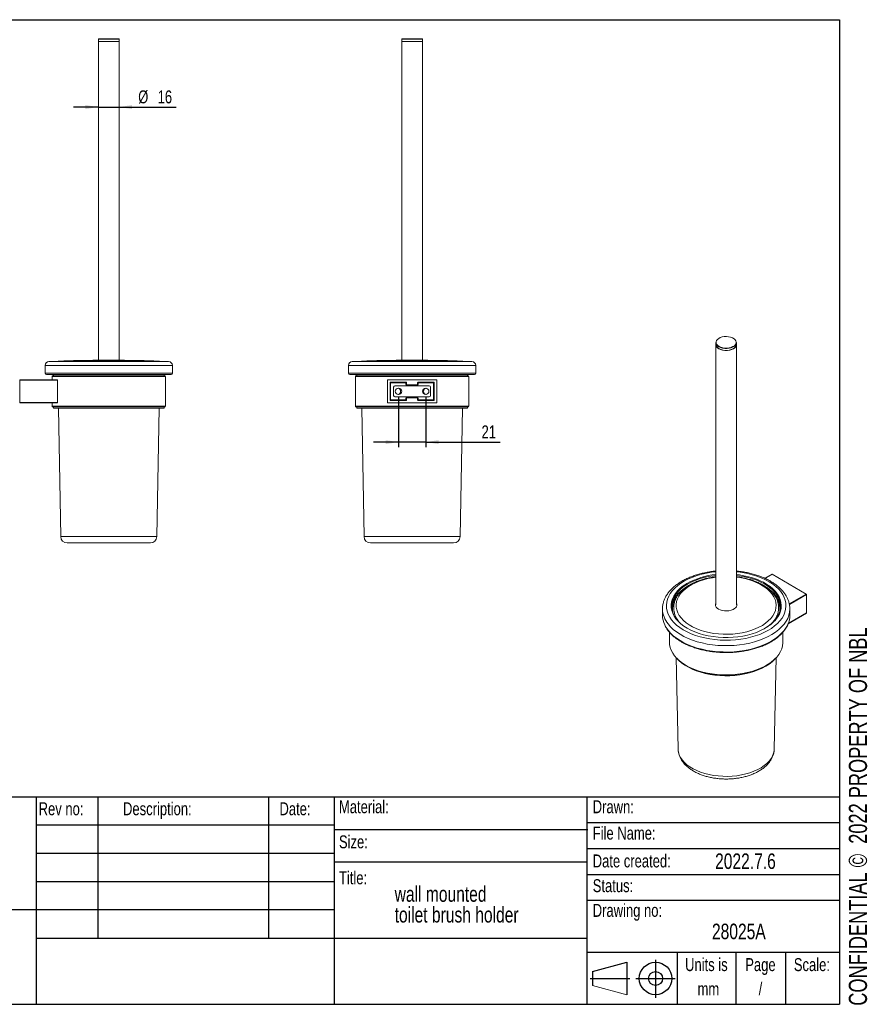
# Model space of a CAD drawing. Header units: millimetres. Extents: x 10 to 293, y 9 to 199.
# Tile 2 of 2: x 129 to 293, y 9 to 199. Entities that reach past the tile are written whole.
import ezdxf

# ---------------------------------------------------------------- set-up
doc = ezdxf.new("R2010")
doc.units = ezdxf.units.MM
doc.layers.add('注释', color=7, linetype='Continuous')
doc.styles.add('SLDTEXTSTYLE0', font='TXT', dxfattribs={"width": 0.75})
doc.dimstyles.new('SLDDIMSTYLE2', dxfattribs={"dimtxt": 2.5, "dimasz": 2.5, "dimexe": 0, "dimexo": 0.0625, "dimtad": 1, "dimdec": 3, "dimlfac": 4, "dimrnd": 1e-09, "dimzin": 12, "dimdsep": 46, "dimtxsty": 'SLDTEXTSTYLE0', "dimsah": 1, "dimcen": 0.09, "dimadec": 0, "dimazin": 3, "dimtfac": 1, "dimtdec": 3, "dimtmove": 0, "dimatfit": 0, "dimfxl": 0, "dimfrac": 2, "dimtolj": 1, "dimtzin": 12, "dimarcsym": 0})

# ---------------------------------------------------------------- blocks, each defined once
blk = doc.blocks.new('SW_NOTE_0')
at = {"layer": '注释', "color": 0, "char_height": 3, "attachment_point": 1, "style": 'SLDTEXTSTYLE0'}
for s, insert in [('wall mounted', (0, 3.87)), ('toilet brush holder', (0, -0.13))]:
    blk.add_mtext(s, dxfattribs=dict(at, insert=insert))
blk = doc.blocks.new('_D_3')
at = {"layer": '注释', "color": 7}
for p, q in [((144.14, 182.27), (139.33, 182.27)), ((144.14, 182.27), (148.14, 182.27)), ((148.14, 182.27), (159.14, 182.27))]:
    blk.add_line(p, q, dxfattribs=at)
for points in [[(144.14, 182.27), (141.64, 182.66), (141.64, 181.89)], [(148.14, 182.27), (150.64, 181.89), (150.64, 182.66)]]:
    blk.add_solid(points, dxfattribs=at)
at = {"layer": '注释', "color": 7, "char_height": 2.5, "attachment_point": 1, "style": 'SLDTEXTSTYLE0'}
for s, insert in [('%%c', (151.82, 185.49)), ('16', (155.57, 185.49))]:
    blk.add_mtext(s, dxfattribs=dict(at, insert=insert))
blk = doc.blocks.new('_D_7')
at = {"layer": '注释', "color": 7}
for p, q in [((202.04, 126.42), (202.04, 116.62)), ((207.29, 126.42), (207.29, 116.62)), ((202.04, 117.62), (197.23, 117.62)), ((207.29, 117.62), (202.04, 117.62)), ((207.29, 117.62), (221.64, 117.62))]:
    blk.add_line(p, q, dxfattribs=at)
for points in [[(202.04, 117.62), (199.54, 118), (199.54, 117.23)], [(207.29, 117.62), (209.79, 117.23), (209.79, 118)]]:
    blk.add_solid(points, dxfattribs=at)
at = {"layer": '注释', "color": 7, "insert": (218.07, 120.84), "char_height": 2.5, "attachment_point": 1, "style": 'SLDTEXTSTYLE0'}
blk.add_mtext('21', dxfattribs=at)

msp = doc.modelspace()

# ---------------------------------------------------------------- linework, layer by layer
at = {"color": 7, "linetype": 'Continuous', "lineweight": 15}
for p, q in [((144.14866, 195.37103), (144.14074, 194.91777)), ((144.14074, 194.91777), (144.14074, 133.41777)), ((148.14074, 194.91777), (144.14074, 194.91777)), ((148.14074, 194.91777), (148.13283, 195.37103)), ((148.14074, 133.41777), (148.14074, 194.91777)), ((202.67468, 195.37103), (202.66677, 194.91777)), ((202.66677, 194.91777), (202.66677, 133.41777)), ((206.66677, 194.91777), (202.66677, 194.91777)), ((206.66677, 194.91777), (206.65886, 195.37103)), ((206.66677, 133.41777), (206.66677, 194.91777)), ((263.27808, 136.84571), (263.27017, 136.47566)), ((267.26986, 136.47566), (267.26195, 136.84571)), ((263.27002, 136.46141), (263.27002, 86.20332)), ((267.27002, 86.20332), (267.27002, 136.46141)), ((134.60342, 133.16587), (156.91792, 133.16587)), ((148.24074, 133.41777), (144.04074, 133.41777)), ((156.91792, 133.16587), (157.67807, 133.16587)), ((193.12945, 133.16587), (216.20409, 133.16587)), ((206.76677, 133.41777), (202.56677, 133.41777)), ((133.85342, 132.41587), (133.85342, 130.91587)), ((158.42807, 130.91587), (158.42807, 132.41587)), ((192.37945, 132.41587), (192.37945, 130.91587)), ((216.95409, 130.91587), (216.95409, 132.41587)), ((128.95324, 129.59087), (128.95324, 129.66587)), ((128.95324, 129.66587), (136.25271, 129.66587)), ((136.25324, 129.59087), (128.95324, 129.59087)), ((128.95324, 129.59087), (128.95324, 125.24087)), ((134.10342, 130.66587), (157.38498, 130.66587)), ((135.20324, 130.29087), (135.20324, 129.66587)), ((156.95324, 130.41587), (135.32824, 130.41587)), ((135.45324, 130.66587), (135.45324, 130.41587)), ((136.25271, 129.66587), (136.25324, 129.66586)), ((136.25324, 129.66586), (136.25324, 129.59087)), ((136.25324, 129.59087), (136.25324, 125.24087)), ((156.82824, 130.41587), (156.82824, 130.66587)), ((157.07824, 124.54087), (157.07824, 130.29087)), ((157.38498, 130.66587), (158.17807, 130.66587)), ((192.62945, 130.66587), (216.70409, 130.66587)), ((193.72927, 130.29087), (193.72927, 124.54087)), ((193.85427, 130.41587), (215.47927, 130.41587)), ((193.97927, 130.66587), (193.97927, 130.41587)), ((199.91677, 129.59087), (199.91677, 125.24087)), ((209.34177, 129.66587), (199.99177, 129.66587)), ((209.41677, 129.59087), (209.41677, 125.24087)), ((215.35427, 130.41587), (215.35427, 130.66587)), ((215.60427, 124.54087), (215.60427, 130.29087)), ((200.41677, 129.09087), (200.41677, 125.74087)), ((200.46521, 129.04244), (200.41677, 129.09087)), ((200.46521, 125.78931), (200.46521, 129.04244)), ((200.47993, 125.85402), (200.47993, 128.97772)), ((200.52993, 128.97772), (200.47993, 128.97772)), ((203.52927, 129.16587), (200.49177, 129.16587)), ((200.49177, 129.16587), (200.54021, 129.11743)), ((200.52993, 128.97772), (200.52993, 125.85402)), ((200.54021, 129.11743), (203.48083, 129.11743)), ((200.60492, 129.10271), (200.60492, 129.05271)), ((200.60492, 129.10271), (203.41612, 129.10271)), ((203.41612, 129.05271), (200.60492, 129.05271)), ((201.10427, 128.22837), (201.10427, 126.60337)), ((207.97927, 128.47837), (201.35427, 128.47837)), ((203.41612, 129.10271), (203.41612, 129.05271)), ((203.48083, 129.11743), (203.52927, 129.16587)), ((203.49111, 128.7277), (203.49111, 128.97772)), ((203.54111, 128.97772), (203.49111, 128.97772)), ((203.54111, 128.7277), (203.49111, 128.7277)), ((203.54111, 128.97772), (203.54111, 128.7277)), ((203.60427, 129.09087), (203.55583, 129.04244)), ((203.55583, 129.04244), (203.55583, 128.69243)), ((203.55583, 128.69243), (203.60427, 128.74087)), ((203.60427, 128.74087), (203.60427, 129.09087)), ((203.67927, 128.66587), (203.63083, 128.61743)), ((203.63083, 128.61743), (203.73161, 128.61743)), ((203.6661, 128.60271), (203.6661, 128.55271)), ((203.6661, 128.60271), (205.66744, 128.60271)), ((205.66744, 128.55271), (203.6661, 128.55271)), ((203.67927, 128.66587), (205.65427, 128.66587)), ((203.73161, 128.61743), (203.75573, 128.62232)), ((205.57781, 128.62232), (205.60193, 128.61743)), ((205.60193, 128.61743), (205.70271, 128.61743)), ((205.70271, 128.61743), (205.65427, 128.66587)), ((205.66744, 128.60271), (205.66744, 128.55271)), ((205.72927, 128.74087), (205.72927, 129.09087)), ((205.77771, 129.04244), (205.72927, 129.09087)), ((205.72927, 128.74087), (205.77771, 128.69243)), ((205.77771, 128.69243), (205.77771, 129.04244)), ((205.79243, 128.97772), (205.84243, 128.97772)), ((205.79243, 128.7277), (205.79243, 128.97772)), ((205.79243, 128.7277), (205.84243, 128.7277)), ((208.84177, 129.16587), (205.80427, 129.16587)), ((205.80427, 129.16587), (205.85271, 129.11743)), ((205.84243, 128.97772), (205.84243, 128.7277)), ((205.85271, 129.11743), (208.79333, 129.11743)), ((205.91742, 129.10271), (208.72862, 129.10271)), ((205.91742, 129.10271), (205.91742, 129.05271)), ((208.72862, 129.05271), (205.91742, 129.05271)), ((208.22927, 126.60337), (208.22927, 128.22837)), ((208.72862, 129.10271), (208.72862, 129.05271)), ((208.79333, 129.11743), (208.84177, 129.16587)), ((208.80361, 125.85402), (208.80361, 128.97772)), ((208.85361, 128.97772), (208.80361, 128.97772)), ((208.85361, 128.97772), (208.85361, 125.85402)), ((208.91677, 129.09087), (208.86833, 129.04244)), ((208.86833, 129.04244), (208.86833, 125.78931)), ((208.91677, 125.74087), (208.91677, 129.09087)), ((200.41677, 125.74087), (200.46521, 125.78931)), ((200.52993, 125.85402), (200.47993, 125.85402)), ((200.54021, 125.71431), (200.49177, 125.66587)), ((200.49177, 125.66587), (203.52927, 125.66587)), ((203.48083, 125.71431), (200.54021, 125.71431)), ((200.60492, 125.77903), (200.60492, 125.72904)), ((200.60492, 125.77903), (203.41612, 125.77903)), ((203.41612, 125.72904), (200.60492, 125.72904)), ((201.35427, 126.35337), (207.97927, 126.35337)), ((203.41612, 125.77903), (203.41612, 125.72904)), ((203.52927, 125.66587), (203.48083, 125.71431)), ((203.49111, 125.85402), (203.49111, 126.10405)), ((203.49111, 126.10405), (203.54111, 126.10405)), ((203.49111, 125.85402), (203.54111, 125.85402)), ((203.54111, 126.10405), (203.54111, 125.85402)), ((203.60427, 126.09087), (203.55583, 126.13931)), ((203.55583, 126.13931), (203.55583, 125.78931)), ((203.55583, 125.78931), (203.60427, 125.74087)), ((203.60427, 126.09087), (203.60427, 125.74087)), ((203.63083, 126.21431), (203.67927, 126.16587)), ((203.73161, 126.21431), (203.63083, 126.21431)), ((203.6661, 126.27903), (205.66744, 126.27903)), ((203.6661, 126.27903), (203.6661, 126.22904)), ((205.66744, 126.22904), (203.6661, 126.22904)), ((203.67927, 126.16587), (205.65427, 126.16587)), ((203.75573, 126.20942), (203.73161, 126.21431)), ((203.91677, 126.22904), (203.91677, 126.18878)), ((205.41677, 126.18878), (205.41677, 126.22904)), ((205.60193, 126.21431), (205.57781, 126.20942)), ((205.70271, 126.21431), (205.60193, 126.21431)), ((205.65427, 126.16587), (205.70271, 126.21431)), ((205.66744, 126.27903), (205.66744, 126.22904)), ((205.77771, 126.13931), (205.72927, 126.09087)), ((205.72927, 126.09087), (205.72927, 125.74087)), ((205.72927, 125.74087), (205.77771, 125.78931)), ((205.77771, 125.78931), (205.77771, 126.13931)), ((205.84243, 126.10405), (205.79243, 126.10405)), ((205.79243, 125.85402), (205.79243, 126.10405)), ((205.84243, 125.85402), (205.79243, 125.85402)), ((205.85271, 125.71431), (205.80427, 125.66587)), ((205.80427, 125.66587), (208.84177, 125.66587)), ((205.84243, 126.10405), (205.84243, 125.85402)), ((208.79333, 125.71431), (205.85271, 125.71431)), ((205.91742, 125.77903), (208.72862, 125.77903)), ((205.91742, 125.77903), (205.91742, 125.72904)), ((208.72862, 125.72904), (205.91742, 125.72904)), ((208.72862, 125.77903), (208.72862, 125.72904)), ((208.84177, 125.66587), (208.79333, 125.71431)), ((208.85361, 125.85402), (208.80361, 125.85402)), ((208.86833, 125.78931), (208.91677, 125.74087)), ((128.95324, 125.24087), (136.25324, 125.24087)), ((128.95324, 125.16587), (128.95324, 125.24087)), ((136.25271, 125.16587), (128.95324, 125.16587)), ((135.20324, 125.16587), (135.20324, 124.54087)), ((156.95324, 124.41587), (135.32824, 124.41587)), ((135.45324, 124.41587), (135.45324, 124.16587)), ((135.45324, 124.16587), (147.71262, 124.16587)), ((136.25324, 125.16588), (136.25271, 125.16587)), ((136.25324, 125.24087), (136.25324, 125.16588)), ((136.43755, 124.16587), (136.86995, 99.39406)), ((147.71262, 124.16587), (156.82824, 124.16587)), ((155.41154, 99.39406), (155.84393, 124.16587)), ((156.82824, 124.16587), (156.82824, 124.41587)), ((215.47927, 124.41587), (193.85427, 124.41587)), ((193.97927, 124.41587), (193.97927, 124.16587)), ((193.97927, 124.16587), (215.35427, 124.16587)), ((194.96358, 124.16587), (195.39597, 99.39406)), ((209.34177, 125.16587), (199.99177, 125.16587)), ((213.93756, 99.39406), (214.36996, 124.16587)), ((215.35427, 124.16587), (215.35427, 124.41587)), ((138.11976, 98.16587), (153.63326, 98.16587)), ((153.63326, 98.16587), (154.16173, 98.16587)), ((196.64578, 98.16587), (212.68775, 98.16587)), ((274.08019, 92.10864), (272.73042, 91.32944)), ((274.11769, 92.10493), (280.72914, 88.28822)), ((280.78217, 88.19637), (280.78217, 84.64442)), ((255.14502, 85.69144), (255.14502, 85.52813)), ((255.14528, 85.64922), (255.14502, 85.69144)), ((263.61044, 85.5676), (263.58285, 85.59312)), ((275.39352, 85.7918), (275.39502, 85.69144)), ((275.39502, 85.52813), (275.39502, 85.69144)), ((252.98269, 85.42606), (252.98269, 84.20125)), ((274.96898, 83.85044), (274.93525, 83.77332)), ((277.22655, 82.56643), (280.76663, 84.61008)), ((277.55734, 84.20125), (277.55734, 85.42606)), ((256.0107, 83.11624), (255.66889, 83.50977)), ((254.33252, 80.91143), (254.33252, 78.9958)), ((276.20752, 78.9958), (276.20752, 80.9216)), ((255.62315, 76.02028), (255.99993, 58.39635)), ((274.54011, 58.39635), (274.91688, 76.02028)), ((257.56193, 74.47384), (257.61729, 74.44328)), ((255.99948, 58.42219), (255.99993, 58.39635))]:
    msp.add_line(p, q, dxfattribs=at)
at = {"color": 1, "linetype": 'Continuous', "lineweight": 15}
for p, q in [((148.13283, 195.37103), (144.14866, 195.37103)), ((148.08529, 195.42009), (144.1962, 195.42009)), ((206.65886, 195.37103), (202.67468, 195.37103)), ((206.61132, 195.42009), (202.72222, 195.42009)), ((263.92499, 135.98321), (263.8614, 136.01834)), ((155.78503, 133.2405), (136.49645, 133.2405)), ((148.24179, 133.41777), (144.03969, 133.41777)), ((204.66677, 133.2405), (195.02248, 133.2405)), ((204.66677, 133.41777), (202.56572, 133.41777)), ((206.76782, 133.41777), (204.66677, 133.41777)), ((214.31106, 133.2405), (204.66677, 133.2405)), ((133.85342, 132.41587), (157.61851, 132.41587)), ((157.61851, 132.41587), (158.42807, 132.41587)), ((192.37945, 132.41587), (216.95409, 132.41587)), ((133.85342, 130.91587), (157.61851, 130.91587)), ((157.07824, 130.29087), (135.20324, 130.29087)), ((157.61851, 130.91587), (158.42807, 130.91587)), ((192.37945, 130.91587), (216.95409, 130.91587)), ((215.60427, 130.29087), (193.72927, 130.29087)), ((200.49799, 129.04244), (200.46521, 129.04244)), ((200.54021, 129.08465), (200.54021, 129.11743)), ((203.48083, 129.08465), (203.48083, 129.11743)), ((203.52304, 129.04244), (203.55583, 129.04244)), ((203.54618, 128.69243), (203.55583, 128.69243)), ((203.63083, 128.61743), (203.63083, 128.60778)), ((203.73161, 128.61743), (203.81803, 128.60271)), ((203.73161, 128.60271), (203.73161, 128.61743)), ((205.51551, 128.60271), (205.60193, 128.61743)), ((205.60193, 128.61743), (205.60193, 128.60271)), ((205.70271, 128.61743), (205.70271, 128.60778)), ((205.77771, 129.04244), (205.81049, 129.04244)), ((205.77771, 128.69243), (205.78736, 128.69243)), ((205.85271, 129.11743), (205.85271, 129.08465)), ((208.79333, 129.11743), (208.79333, 129.08465)), ((208.86833, 129.04244), (208.83554, 129.04244)), ((200.49799, 125.78931), (200.46521, 125.78931)), ((200.54021, 125.7471), (200.54021, 125.71431)), ((203.48083, 125.7471), (203.48083, 125.71431)), ((203.52304, 125.78931), (203.55583, 125.78931)), ((203.54618, 126.13931), (203.55583, 126.13931)), ((203.63083, 126.22396), (203.63083, 126.21431)), ((203.73161, 126.21431), (203.81803, 126.22904)), ((203.73161, 126.21431), (203.73161, 126.22904)), ((205.60193, 126.21431), (205.51551, 126.22904)), ((205.60193, 126.22904), (205.60193, 126.21431)), ((205.70271, 126.22396), (205.70271, 126.21431)), ((205.77771, 126.13931), (205.78736, 126.13931)), ((205.77771, 125.78931), (205.81049, 125.78931)), ((205.85271, 125.71431), (205.85271, 125.7471)), ((208.79333, 125.71431), (208.79333, 125.7471)), ((208.86833, 125.78931), (208.83554, 125.78931)), ((135.20324, 124.54087), (157.07824, 124.54087)), ((193.72927, 124.54087), (215.60427, 124.54087)), ((136.86995, 99.39406), (154.80073, 99.39406)), ((154.80073, 99.39406), (155.41154, 99.39406)), ((195.39597, 99.39406), (213.93756, 99.39406)), ((274.11769, 92.10493), (272.7553, 91.31844)), ((277.44531, 86.39251), (280.72914, 88.28822)), ((280.78217, 88.19637), (277.46838, 86.28336)), ((277.24, 82.59956), (280.78217, 84.64442)), ((255.57006, 83.53531), (255.91482, 83.13069))]:
    msp.add_line(p, q, dxfattribs=at)
at = {"color": 7, "linetype": 'Continuous', "lineweight": 15, "flags": 128}
for points in [[(263.89501, 136.0778), (263.63158, 136.267), (263.44475, 136.48446), (263.34327, 136.72003), (263.33188, 136.96268), (263.41112, 137.20107), (263.57728, 137.42406), (263.82259, 137.62121), (264.13558, 137.78331), (264.50161, 137.90278), (264.90358, 137.97403), (265.32267, 137.99373), (265.73931, 137.96096), (266.134, 137.87725), (266.48829, 137.74652), (266.78562, 137.57487), (267.01208, 137.37034), (267.15708, 137.14249), (267.21385, 136.90197), (267.17972, 136.66003), (267.0563, 136.42798), (266.84935, 136.21668), (266.56856, 136.03599), (266.22705, 135.89438), (265.84078, 135.79846), (265.42783, 135.75272), (265.0075, 135.75929), (264.59945, 135.81787), (264.22275, 135.92572), (263.89501, 136.0778)], [(267.26195, 136.84571), (267.22641, 136.6148), (267.09997, 136.37708), (266.88797, 136.16061), (266.60031, 135.9755), (266.25045, 135.83043), (265.85474, 135.73216), (265.43169, 135.6853), (265.00108, 135.69203), (264.58305, 135.75205), (264.19714, 135.86254), (263.92499, 135.98321)], [(266.68423, 135.645), (266.34715, 135.48859), (265.95971, 135.37766), (265.54002, 135.31741), (265.1077, 135.31065), (264.68297, 135.35769), (264.28569, 135.45635), (263.93444, 135.602), (263.64564, 135.78784), (263.43279, 136.00517), (263.30585, 136.24384), (263.27002, 136.46141)], [(267.26986, 136.47566), (267.23418, 136.24384), (267.10724, 136.00517), (266.89439, 135.78784), (266.60559, 135.602), (266.25434, 135.45635), (265.85706, 135.35769), (265.43233, 135.31065), (265.00002, 135.31741), (264.58032, 135.37766), (264.19288, 135.48859), (263.8558, 135.645)], [(257.62568, 89.68356), (257.16142, 89.37914), (256.58049, 88.93081), (256.07371, 88.45344), (255.64538, 87.95112), (255.29917, 87.42812), (255.03803, 86.88891), (254.86418, 86.3381), (254.77911, 85.78037), (254.77597, 85.73226)], [(275.76406, 85.73226), (275.75648, 85.83576), (275.66258, 86.39301), (275.48001, 86.94288), (275.21034, 87.48069), (274.85585, 88.00183), (274.41959, 88.50188), (273.90526, 88.97655), (273.31726, 89.42179), (273.10856, 89.56118)], [(273.2177, 81.97516), (273.37862, 82.08538), (273.95954, 82.53372), (274.46632, 83.01108), (274.89465, 83.5134), (275.24086, 84.0364), (275.502, 84.57561), (275.67585, 85.12642), (275.76092, 85.68415), (275.75648, 86.24403), (275.66258, 86.80128), (275.48001, 87.35115), (275.21034, 87.88896), (274.85585, 88.4101), (274.41959, 88.91015), (273.98417, 89.31802)], [(256.50994, 89.27824), (256.07371, 88.86171), (255.64538, 88.35939), (255.29917, 87.83639), (255.03803, 87.29718), (254.86418, 86.74637), (254.77911, 86.18864), (254.78355, 85.62876), (254.87745, 85.07151), (255.06002, 84.52164), (255.32969, 83.98383), (255.68418, 83.46269)], [(267.07749, 85.62577), (266.90284, 85.48084), (266.59225, 85.30154), (266.22387, 85.16344), (265.81381, 85.07257), (265.37998, 85.0329), (264.94134, 85.04617), (264.51707, 85.1118), (264.1257, 85.22692), (263.78435, 85.38649), (263.51672, 85.5758)], [(277.55705, 85.37742), (277.55723, 85.3965), (277.55734, 85.42606)], [(255.91482, 83.13069), (256.00455, 83.03647), (256.51581, 82.56251), (257.09962, 82.11736), (257.75112, 81.70469), (258.46494, 81.32794), (259.23514, 80.99022), (260.05534, 80.69433), (260.91876, 80.44273), (261.81823, 80.23749), (262.74631, 80.08032), (263.6953, 79.97252), (264.65733, 79.91499), (265.62445, 79.9082), (266.58862, 79.9522), (267.54188, 80.04664), (268.4763, 80.19073), (269.38416, 80.38327), (270.25792, 80.62267), (271.09036, 80.90696), (271.87456, 81.23376), (272.60404, 81.60037), (273.27275, 82.00377), (273.87514, 82.44059), (274.40623, 82.90723), (274.75611, 83.27564)], [(254.33252, 78.9958), (254.35729, 78.57106), (254.46717, 78.00806), (254.66404, 77.45301), (254.94629, 76.91039), (255.31167, 76.38456), (255.75722, 75.87975), (256.27937, 75.40003), (256.8739, 74.94926), (257.14334, 74.76991)], [(273.50116, 74.83784), (273.97216, 75.17079), (274.53106, 75.6365), (275.0154, 76.12926), (275.42127, 76.64511), (275.74542, 77.17987), (275.98522, 77.72926), (276.13874, 78.28885), (276.20476, 78.85412), (276.20752, 78.9958)], [(255.73671, 75.90071), (256.1364, 75.48579), (256.67891, 75.01959), (257.29261, 74.5838), (257.9724, 74.18203), (258.71268, 73.81762), (259.50728, 73.49357), (260.34964, 73.21258), (261.23277, 72.97698), (262.14935, 72.78871), (263.0918, 72.64933), (264.05229, 72.56001), (265.02287, 72.52148), (265.9955, 72.53407), (266.96212, 72.59765), (267.91472, 72.71172), (268.8454, 72.87532), (269.74646, 73.0871), (270.61042, 73.34531), (271.43013, 73.6478), (272.19879, 73.99207), (272.91005, 74.37526), (273.55799, 74.7942), (274.13726, 75.24542), (274.64305, 75.72519), (274.80332, 75.90071)]]:
    msp.add_lwpolyline(points, dxfattribs=at)
at = {"color": 1, "linetype": 'Continuous', "lineweight": 15, "flags": 128}
for points in [[(263.27002, 92.59798), (262.46217, 92.49856), (261.49754, 92.33271), (260.56163, 92.11895), (259.66155, 91.85891), (258.80415, 91.55458), (257.99596, 91.20827), (257.24313, 90.82261), (256.55139, 90.40054), (255.92601, 89.94527), (255.37174, 89.46027), (254.8928, 88.94923), (254.49283, 88.41603), (254.17489, 87.86474), (253.94139, 87.29955), (253.79411, 86.72477), (253.73416, 86.14476), (253.76201, 85.56394), (253.87744, 84.98673), (254.07958, 84.41753), (254.36688, 83.86066), (254.73717, 83.32037)], [(254.73717, 83.32037), (255.18761, 82.80076), (255.71479, 82.3058), (256.31468, 81.83924), (256.98274, 81.40464), (257.71386, 81.00531), (258.50249, 80.64428), (259.34263, 80.32431), (260.22788, 80.04782), (261.1515, 79.81693), (262.10646, 79.63339), (263.08551, 79.49859), (264.08117, 79.41356), (265.08589, 79.37896), (266.09201, 79.39503), (267.09187, 79.46167), (268.07786, 79.57836), (269.04249, 79.74422), (269.9784, 79.95798), (270.87848, 80.21801), (271.73588, 80.52235), (272.54407, 80.86866), (273.2969, 81.25432), (273.98864, 81.67639), (274.61402, 82.13166), (275.16829, 82.61666), (275.64723, 83.1277), (276.0472, 83.66089), (276.36514, 84.21218), (276.59864, 84.77737), (276.74592, 85.35216), (276.80587, 85.93217), (276.77802, 86.51299), (276.66259, 87.0902), (276.46045, 87.6594), (276.17315, 88.21626), (275.80287, 88.75656), (275.35242, 89.27616), (274.82524, 89.77113), (274.22535, 90.23769), (273.55729, 90.67228), (272.82617, 91.07162), (272.03754, 91.43264), (271.1974, 91.75262), (270.31215, 92.0291), (269.38853, 92.26), (268.43357, 92.44354), (267.45453, 92.57834), (267.27002, 92.59798)], [(272.08956, 90.03624), (272.7159, 89.6379), (273.27273, 89.20653), (273.75483, 88.74614), (274.15772, 88.26104), (274.47762, 87.75576), (274.71155, 87.23501), (274.85733, 86.70367), (274.9136, 86.16668), (274.87983, 85.62906), (274.75633, 85.09583), (274.54426, 84.57197), (274.2456, 84.06238), (273.86314, 83.5718), (273.40045, 83.10482), (272.86184, 82.6658), (272.25235, 82.25884), (271.57767, 81.88774), (270.8441, 81.55597), (270.05848, 81.26661), (269.22815, 81.02237), (268.36087, 80.82554), (267.46473, 80.67795), (266.5481, 80.58098), (265.61954, 80.53553), (264.68771, 80.54203), (263.76132, 80.60042), (262.84901, 80.71015), (261.95931, 80.8702), (261.10052, 81.07907), (260.28066, 81.33482), (259.50738, 81.63505), (258.78791, 81.97696), (258.12896, 82.35737), (257.53669, 82.77271), (257.01661, 83.21911), (256.5736, 83.69241), (256.21179, 84.18817), (255.93454, 84.70179), (255.74446, 85.22845), (255.64332, 85.76324), (255.63206, 86.30118), (255.71079, 86.83723), (255.87877, 87.36639), (256.13443, 87.88372), (256.47539, 88.38439), (256.89846, 88.86373), (257.3997, 89.31725), (257.97442, 89.74074), (258.61725, 90.13022), (259.3222, 90.48207), (260.08268, 90.793), (260.8916, 91.06011), (261.7414, 91.2809), (262.62414, 91.45331), (263.27002, 91.5459)], [(263.27002, 91.88694), (262.81932, 91.8305), (261.88771, 91.67482), (260.98496, 91.47018), (260.11877, 91.21833), (259.29653, 90.92142), (258.52525, 90.58197), (257.81152, 90.20289), (257.16142, 89.78741), (256.58049, 89.33908), (256.50994, 89.27824)], [(273.98417, 89.31802), (273.90526, 89.38482), (273.31726, 89.83007), (272.6606, 90.2421), (271.94089, 90.61739), (271.16427, 90.95275), (270.33736, 91.24531), (269.46721, 91.49258), (268.56126, 91.69244), (267.62723, 91.8432), (267.27002, 91.88694)], [(257.71021, 90.34845), (257.59368, 90.27925), (256.95748, 89.85871), (256.39015, 89.40651), (255.8964, 88.9264), (255.48033, 88.42236), (255.14537, 87.89857), (254.89432, 87.35936), (254.72923, 86.80921), (254.6515, 86.25268), (254.66175, 85.69436), (254.7599, 85.1389), (254.94515, 84.59089), (255.21595, 84.05488), (255.57006, 83.53531)], [(274.75611, 83.27564), (274.86161, 83.39981), (275.23751, 83.91426), (275.53082, 84.44631), (275.73911, 84.99155), (275.86064, 85.54547), (275.89442, 86.10348), (275.84016, 86.66094), (275.69831, 87.21325), (275.47005, 87.75582), (275.15727, 88.28416), (274.76257, 88.79389), (274.2892, 89.28079), (273.7411, 89.74083), (273.1228, 90.17018), (272.43943, 90.5653), (271.84594, 90.85623)], [(254.05246, 82.53127), (254.51813, 81.99252), (255.06127, 81.4785), (255.67796, 80.99293), (256.36376, 80.5393), (257.11373, 80.12087), (257.92246, 79.74068), (258.78414, 79.40144), (259.69254, 79.10561), (260.64114, 78.85532), (261.62308, 78.65238), (262.6313, 78.49823), (263.65853, 78.39401), (264.69737, 78.34045), (265.74034, 78.33794), (266.77992, 78.3865), (267.80862, 78.48578), (268.81903, 78.63506), (269.80387, 78.83328), (270.75605, 79.079), (271.66869, 79.37044), (272.53523, 79.70552), (273.34943, 80.08182), (274.10542, 80.49662), (274.79774, 80.94693), (275.42142, 81.42952), (275.97196, 81.94091), (276.44539, 82.4774), (276.8383, 83.03514), (277.14786, 83.61011), (277.37184, 84.19816), (277.50862, 84.79506), (277.55705, 85.37742)], [(253.41212, 82.34235), (253.66762, 81.86607), (254.05246, 81.30646)], [(254.05246, 81.30646), (254.51813, 80.76771), (255.06127, 80.25369), (255.67796, 79.76812), (256.36376, 79.31449), (257.11373, 78.89606), (257.92246, 78.51586), (258.78414, 78.17663), (259.69254, 77.8808), (260.64114, 77.63051), (261.62308, 77.42756), (262.6313, 77.27342), (263.65853, 77.16919), (264.69737, 77.11563), (265.74034, 77.11312), (266.77992, 77.16169), (267.80862, 77.26097), (268.81903, 77.41025), (269.80387, 77.60847), (270.75605, 77.85419), (271.66869, 78.14563), (272.53523, 78.48071), (273.34943, 78.857), (274.10542, 79.2718), (274.79774, 79.72212), (275.42142, 80.20471), (275.97196, 80.71609), (276.44539, 81.25259), (276.8383, 81.81033), (277.14786, 82.3853), (277.16416, 82.42121)], [(257.14334, 74.76991), (257.53604, 74.53107), (258.26044, 74.14883), (259.04128, 73.80561), (259.87227, 73.50418), (260.74672, 73.24697), (261.65759, 73.03604), (262.59754, 72.8731), (263.55901, 72.75945), (264.53426, 72.69602), (265.51543, 72.6833), (266.49463, 72.72142), (267.46396, 72.81005), (268.41563, 72.94848), (269.34198, 73.1356), (270.23554, 73.36991), (271.08912, 73.64951), (271.89584, 73.97216), (272.64922, 74.33525), (273.34319, 74.73587), (273.50116, 74.83784)], [(256.80636, 56.27828), (257.21796, 55.80989), (257.7071, 55.36704), (258.26907, 54.95401), (258.89847, 54.57476), (259.58923, 54.23295), (260.3347, 53.93187), (261.1277, 53.67443), (261.96059, 53.4631), (262.82535, 53.29991), (263.71366, 53.18644), (264.61695, 53.12378), (265.52654, 53.11253), (266.43365, 53.15281), (267.32956, 53.24422), (268.20563, 53.38588), (269.05343, 53.57644), (269.8648, 53.81404), (270.63191, 54.09642), (271.34739, 54.42084), (272.00434, 54.78418), (272.59643, 55.18295), (273.11797, 55.6133), (273.56392, 56.07109), (273.93, 56.55191), (274.21268, 57.05112), (274.40924, 57.56393), (274.51778, 58.08539), (274.54011, 58.39635)]]:
    msp.add_lwpolyline(points, dxfattribs=at)
at = {"color": 7, "linetype": 'Continuous', "lineweight": 15}
for centre in [(202.04177, 127.41587), (207.29177, 127.41587)]:
    msp.add_circle(centre, 0.625, dxfattribs=at)
for centre, radius, start, end in [((144.19865, 195.37015), 0.05, 92.809182, 179), ((146.14074, 155.79111), 39.67666, 87.190818, 92.809182), ((148.08284, 195.37015), 0.05, 1, 87.190818), ((202.72467, 195.37015), 0.05, 92.809182, 179), ((204.66677, 155.79111), 39.67666, 87.190818, 92.809182), ((206.60886, 195.37015), 0.05, 1, 87.190818), ((264.25547, 136.91548), 0.97988, 184.083249, 246.2864082), ((264.25144, 136.54571), 0.98377, 184.0832539, 246.2863987), ((266.28495, 136.54985), 0.98903, 293.8101477, 354.8697049), ((134.60342, 132.41587), 0.75, 90, 180), ((136.51574, 132.74088), 0.5, 92.2108567, 121.7893016), ((146.14074, -116.5734), 250, 90.481531, 92.2108567), ((146.14074, -116.5734), 250, 87.7891433, 89.518469), ((155.76574, 132.74088), 0.5, 58.2106984, 87.7891433), ((157.67807, 132.41587), 0.75, 0, 90), ((193.12945, 132.41587), 0.75, 90, 180), ((195.04177, 132.74088), 0.5, 92.2108567, 121.7893016), ((204.66677, -116.5734), 250, 90.481531, 92.2108567), ((204.66677, -116.5734), 250, 87.7891433, 89.518469), ((214.29177, 132.74088), 0.5, 58.2106984, 87.7891433), ((216.20409, 132.41587), 0.75, 0, 90), ((134.10342, 130.91587), 0.25, 180, 270), ((135.32824, 130.29087), 0.125, 90, 180), ((156.95324, 130.29087), 0.125, 0, 90), ((158.17807, 130.91587), 0.25, 270, 0), ((192.62945, 130.91587), 0.25, 180, 270), ((193.85427, 130.29087), 0.125, 90, 180), ((199.99177, 129.59087), 0.075, 90, 180), ((209.34177, 129.59087), 0.075, 0, 90), ((215.47927, 130.29087), 0.125, 0, 90), ((216.70409, 130.91587), 0.25, 270, 0), ((200.54021, 129.04243), 0.075, 90.0051093, 179.9948907), ((201.35427, 128.22837), 0.25, 90, 180), ((201.79177, 127.41587), 0.65, 0, 73.1190162), ((201.79177, 127.41587), 0.65, 286.8809838, 0), ((203.48083, 129.04243), 0.075, 0.0050975, 89.994947), ((205.85271, 129.04243), 0.075, 90.0049341, 179.9950659), ((207.54177, 127.41587), 0.65, 106.8809838, 253.1190162), ((207.97927, 128.22837), 0.25, 0, 90), ((208.79333, 129.04243), 0.075, 0.00486, 89.99514), ((200.54021, 125.78932), 0.075, 180.005034, 269.9948771), ((201.35427, 126.60337), 0.25, 180, 270), ((203.48083, 125.78932), 0.075, 270.0050666, 359.9949778), ((205.85271, 125.78932), 0.075, 180.0048587, 269.9950524), ((207.97927, 126.60337), 0.25, 270, 0), ((208.79333, 125.78932), 0.075, 270.0048736, 359.9952153), ((135.32824, 124.54087), 0.125, 180, 270), ((156.95324, 124.54087), 0.125, 270, 0), ((193.85427, 124.54087), 0.125, 180, 270), ((199.99177, 125.24087), 0.075, 180, 270), ((209.34177, 125.24087), 0.075, 270, 0), ((215.47927, 124.54087), 0.125, 270, 0), ((138.11976, 99.41587), 1.25, 181, 270), ((154.16173, 99.41587), 1.25, 270, 359), ((196.64578, 99.41587), 1.25, 181, 270), ((212.68776, 99.41587), 1.25, 270, 359), ((264.53356, 78.08991), 14.0296, 95.1671968, 119.1011688), ((265.69073, 76.78912), 15.35482, 66.3677345, 84.0965473), ((274.09572, 92.07427), 0.03772, 54.3814012, 114.3076902), ((280.66703, 88.19113), 0.11526, 2.6052753, 57.3947249), ((259.02535, 85.61008), 3.8812, 181.209968, 218.2584034), ((271.87968, 85.53829), 3.51535, 337.296567, 359.8342784), ((257.37364, 84.23657), 4.39109, 180.4608962, 205.5549738), ((273.26023, 84.21696), 4.29714, 335.2983095, 359.7904473), ((280.74687, 84.6397), 0.03561, 303.7082037, 7.6039773), ((265.26623, 89.87577), 17.24388, 248.3281318, 292.1314693)]:
    msp.add_arc(centre, radius, start, end, dxfattribs=at)
at = {"color": 1, "linetype": 'Continuous', "lineweight": 15}
for centre, radius, start, end in [((265.91245, 78.76397), 12.85383, 61.2776408, 83.9373544), ((258.70247, 85.40865), 3.80025, 142.4544186, 188.7699583), ((271.67905, 85.37357), 3.95199, 352.0831644, 39.5038286), ((264.01835, 86.24405), 0.83558, 153.5843471, 233.1056864), ((266.54615, 86.24282), 0.8143, 310.7318641, 27.2587432), ((257.73935, 85.53973), 4.75857, 181.6505002, 219.2140392), ((270.39089, 86.30093), 5.19267, 314.1574862, 331.8413062), ((259.56375, 58.54069), 3.56675, 182.3192318, 219.3685117)]:
    msp.add_arc(centre, radius, start, end, dxfattribs=at)
at = {"color": 7, "linetype": 'Continuous', "lineweight": 15}
for centre, major_axis, ratio, start_param, end_param in [((200.49177, 129.09087), (0.05304, -0.05304), 0.99992385, 2.356232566, 3.926952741), ((200.60493, 128.97771), (0.08839, -0.08839), 0.999965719, 2.356280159, 3.926905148), ((200.60493, 128.97771), (-0.05304, 0.05304), 0.999828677, 5.497872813, 7.068497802), ((203.4161, 128.97771), (0.08839, 0.08839), 0.999965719, 5.497872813, 7.068497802), ((203.4161, 128.97771), (0.05304, 0.05304), 0.999828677, 5.497872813, 7.068497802), ((203.66612, 128.72773), (-0.12376, -0.12376), 0.999828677, 5.497872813, 7.068497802), ((203.52927, 129.09087), (-0.05304, -0.05304), 0.99992385, 2.356232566, 3.926952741), ((203.66612, 128.72773), (0.08842, 0.08842), 0.999691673, 2.356280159, 3.926905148), ((203.63084, 128.69244), (0.05305, 0.05305), 0.999771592, 2.356232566, 3.926952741), ((203.67927, 128.74087), (0.05304, 0.05304), 0.99992385, 2.356232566, 3.926952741), ((205.65427, 128.74087), (-0.05304, 0.05304), 0.99992385, 2.356232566, 3.926952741), ((205.66741, 128.72773), (0.12376, -0.12376), 0.999828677, 5.497872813, 7.068497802), ((205.66741, 128.72773), (0.08842, -0.08842), 0.999691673, 5.497872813, 7.068497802), ((205.7027, 128.69244), (0.05305, -0.05305), 0.999771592, 5.49782522, 7.068545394), ((205.80427, 129.09087), (0.05304, -0.05304), 0.99992385, 2.356232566, 3.926952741), ((205.91743, 128.97771), (0.08839, -0.08839), 0.999965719, 2.356280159, 3.926905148), ((205.91743, 128.97771), (-0.05304, 0.05304), 0.999828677, 5.497872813, 7.068497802), ((208.7286, 128.97771), (0.08839, 0.08839), 0.999965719, 5.497872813, 7.068497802), ((208.7286, 128.97771), (0.05304, 0.05304), 0.999828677, 5.497872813, 7.068497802), ((208.84177, 129.09087), (-0.05304, -0.05304), 0.99992385, 2.356232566, 3.926952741), ((200.49177, 125.74087), (0.05304, 0.05304), 0.99992385, 2.356232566, 3.926952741), ((200.60493, 125.85404), (0.08839, 0.08839), 0.999965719, 2.356280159, 3.926905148), ((200.60493, 125.85404), (-0.05304, -0.05304), 0.999828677, 5.497872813, 7.068497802), ((203.4161, 125.85404), (0.05304, -0.05304), 0.999828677, 5.497872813, 7.068497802), ((203.4161, 125.85404), (0.08839, -0.08839), 0.999965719, 5.497872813, 7.068497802), ((203.66612, 126.10402), (-0.12376, 0.12376), 0.999828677, 5.497872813, 7.068497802), ((203.52927, 125.74087), (-0.05304, 0.05304), 0.99992385, 2.356232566, 3.926952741), ((203.66612, 126.10402), (0.08842, -0.08842), 0.999691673, 2.356280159, 3.926905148), ((203.63084, 126.1393), (0.05305, -0.05305), 0.999771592, 2.356232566, 3.926952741), ((203.67927, 126.09087), (0.05304, -0.05304), 0.99992385, 2.356232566, 3.926952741), ((205.65427, 126.09087), (-0.05304, -0.05304), 0.99992385, 2.356232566, 3.926952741), ((205.66741, 126.10402), (0.12376, 0.12376), 0.999828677, 5.497872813, 7.068497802), ((205.66741, 126.10402), (0.08842, 0.08842), 0.999691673, 5.497872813, 7.068497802), ((205.7027, 126.1393), (0.05305, 0.05305), 0.999771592, 5.49782522, 7.068545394), ((205.80427, 125.74087), (0.05304, 0.05304), 0.99992385, 2.356232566, 3.926952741), ((205.91743, 125.85404), (0.08839, 0.08839), 0.999965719, 2.356280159, 3.926905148), ((205.91743, 125.85404), (-0.05304, -0.05304), 0.999828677, 5.497872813, 7.068497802), ((208.7286, 125.85404), (0.05304, -0.05304), 0.999828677, 5.497872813, 7.068497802), ((208.7286, 125.85404), (0.08839, -0.08839), 0.999965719, 5.497872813, 7.068497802), ((208.84177, 125.74087), (-0.05304, 0.05304), 0.99992385, 2.356232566, 3.926952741)]:
    msp.add_ellipse(centre, major_axis=major_axis, ratio=ratio, start_param=start_param, end_param=end_param, dxfattribs=at)
for points, knots in [([(203.75573, 128.62232), (203.76053, 128.62264), (203.77009, 128.62327), (203.8215, 128.62411), (203.89172, 128.62482), (203.95011, 128.62517), (203.97913, 128.62534)], [0, 0, 0, 0, 0.254278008, 0.50632701, 0.754640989, 1, 1, 1, 1]), ([(203.97913, 128.62534), (204.04397, 128.62561), (204.20049, 128.62626), (204.47704, 128.6265), (204.78753, 128.62649), (205.08062, 128.62632), (205.27243, 128.62577), (205.34865, 128.62537), (205.35447, 128.62534)], [0, 0, 0, 0, 0.151232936, 0.36505692, 0.580096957, 0.811800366, 0.985622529, 1, 1, 1, 1]), ([(205.35447, 128.62534), (205.38348, 128.62517), (205.44186, 128.62482), (205.51205, 128.62411), (205.56345, 128.62327), (205.57301, 128.62264), (205.57781, 128.62232)], [0, 0, 0, 0, 0.245360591, 0.493676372, 0.745724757, 1, 1, 1, 1]), ([(263.27002, 92.73337), (263.10307, 92.71811), (262.61154, 92.67317), (261.81127, 92.54845), (260.87567, 92.36323), (259.96806, 92.13131), (259.09325, 91.85679), (258.25693, 91.54015), (257.46435, 91.18308), (256.72067, 90.78715), (256.03092, 90.3542), (255.4001, 89.88639), (254.83313, 89.38628), (254.33479, 88.85703), (253.90939, 88.30242), (253.56088, 87.727), (253.29128, 87.13591), (253.10485, 86.53458), (252.99674, 85.95445), (252.99028, 85.57542), (252.98729, 85.39997)], [0, 0, 0, 0, 0.029716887, 0.08749678, 0.145320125, 0.203200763, 0.261151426, 0.319182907, 0.377302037, 0.435508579, 0.493790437, 0.552115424, 0.610400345, 0.668538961, 0.726388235, 0.783784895, 0.840583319, 0.896706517, 0.95218819, 1, 1, 1, 1]), ([(263.27002, 91.62434), (263.10484, 91.6055), (262.64683, 91.55327), (261.91575, 91.41735), (261.0833, 91.222), (260.28341, 90.98136), (259.52122, 90.69964), (258.80286, 90.3778), (258.13389, 90.01795), (257.51977, 89.62221), (256.96581, 89.19311), (256.47715, 88.73361), (256.0586, 88.24731), (255.71466, 87.73852), (255.4481, 87.21231), (255.26377, 86.6743), (255.15697, 86.15017), (255.15171, 85.80616), (255.14925, 85.64506)], [0, 0, 0, 0, 0.0366410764, 0.1015961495, 0.1666026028, 0.2316750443, 0.2968262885, 0.362065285, 0.4273935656, 0.4927993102, 0.5582449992, 0.623635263, 0.6888421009, 0.7536937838, 0.8180043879, 0.8816356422, 0.9445693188, 1, 1, 1, 1]), ([(277.55079, 85.37147), (277.5532, 85.41054), (277.56801, 85.65024), (277.51796, 86.09112), (277.39732, 86.68705), (277.19259, 87.27299), (276.91369, 87.84608), (276.55911, 88.40358), (276.13084, 88.94222), (275.63082, 89.45836), (275.0622, 89.94821), (274.429, 90.40813), (273.73593, 90.83485), (272.98818, 91.22553), (272.19117, 91.57778), (271.35045, 91.88973), (270.47151, 92.15947), (269.56028, 92.38664), (268.62154, 92.56644), (267.85569, 92.68265), (267.40035, 92.72226), (267.27002, 92.73359)], [0, 0, 0, 0, 0.010637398, 0.065257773, 0.119850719, 0.17466323, 0.229927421, 0.285780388, 0.342249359, 0.399266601, 0.456706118, 0.514425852, 0.572299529, 0.630230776, 0.688142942, 0.746007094, 0.803811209, 0.861554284, 0.919241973, 0.976883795, 1, 1, 1, 1]), ([(275.38402, 85.80167), (275.38148, 85.91295), (275.37482, 86.20459), (275.27537, 86.67267), (275.0967, 87.20005), (274.83862, 87.7146), (274.50665, 88.21333), (274.10132, 88.69264), (273.62559, 89.14861), (273.09208, 89.57016), (272.64515, 89.86538), (272.27225, 90.08601), (271.87534, 90.30448), (271.28496, 90.58731), (270.53831, 90.88372), (269.75134, 91.13948), (268.92979, 91.35158), (268.10198, 91.51951), (267.54032, 91.59316), (267.27002, 91.6286)], [0, 0, 0, 0, 0.038994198, 0.102198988, 0.165582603, 0.229438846, 0.293929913, 0.359068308, 0.424749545, 0.490813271, 0.553843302, 0.572022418, 0.607152, 0.673548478, 0.739901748, 0.80619734, 0.872430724, 0.938606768, 1, 1, 1, 1]), ([(274.24362, 82.80319), (274.31963, 82.88652), (274.53613, 83.12384), (274.76116, 83.45053), (274.89295, 83.69562), (274.93482, 83.77349)], [0, 0, 0, 0, 0.269647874, 0.767942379, 1, 1, 1, 1]), ([(274.96898, 83.85044), (274.98375, 83.8981), (275.01674, 84.00458), (275.06942, 84.12301), (275.10466, 84.17097), (275.1208, 84.18042), (275.12264, 84.1815)], [0, 0, 0, 0, 0.275924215, 0.616334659, 0.95628594, 1, 1, 1, 1]), ([(253.43514, 82.2755), (253.46016, 82.21709), (253.56556, 81.97091), (253.78541, 81.61579), (253.99923, 81.32591), (254.08303, 81.2123)], [0, 0, 0, 0, 0.159084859, 0.670424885, 1, 1, 1, 1]), ([(254.08303, 81.2123), (254.15761, 81.11921), (254.37262, 80.85086), (254.78251, 80.42421), (255.33204, 79.94279), (255.94682, 79.48952), (256.62155, 79.06692), (257.352, 78.67782), (258.13318, 78.32462), (258.95997, 78.0095), (259.827, 77.73432), (260.7287, 77.50075), (261.6593, 77.31017), (262.61286, 77.16371), (263.5833, 77.06224), (264.56446, 77.00637), (265.55009, 76.99644), (266.53392, 77.03249), (267.5097, 77.11432), (268.47121, 77.24142), (269.41234, 77.41304), (270.32712, 77.62816), (271.20974, 77.8855), (272.05457, 78.18355), (272.85622, 78.52057), (273.60954, 78.8946), (274.30966, 79.30347), (274.9519, 79.74479), (275.53213, 80.2159), (276.04547, 80.71403), (276.49136, 81.23545), (276.85485, 81.77856), (277.07287, 82.15363), (277.1471, 82.34979), (277.14916, 82.35523)], [0, 0, 0, 0, 0.0173253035, 0.0499484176, 0.0826245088, 0.1153526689, 0.1481078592, 0.1808716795, 0.213630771, 0.2463801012, 0.2791176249, 0.3118432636, 0.3445580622, 0.3772638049, 0.4099626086, 0.4426568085, 0.475348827, 0.5080411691, 0.5407357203, 0.5734348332, 0.6061410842, 0.6388569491, 0.6715848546, 0.7043269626, 0.7370849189, 0.7698594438, 0.8026496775, 0.8354521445, 0.8682576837, 0.9010490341, 0.9338030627, 0.9664890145, 0.9990719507, 1, 1, 1, 1]), ([(257.17633, 74.71545), (257.2384, 74.67317), (257.36122, 74.5895), (257.4955, 74.51212), (257.56193, 74.47384)], [0, 0, 0, 0, 0.505315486, 1, 1, 1, 1]), ([(257.61729, 74.44328), (257.71671, 74.38778), (258.03981, 74.20741), (258.44816, 74.00351), (258.77688, 73.87248), (258.84991, 73.84337)], [0, 0, 0, 0, 0.256913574, 0.83492763, 1, 1, 1, 1]), ([(271.82339, 73.89974), (272.01243, 73.98347), (272.44823, 74.17651), (272.99792, 74.47331), (273.33539, 74.69622), (273.46765, 74.78359)], [0, 0, 0, 0, 0.317788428, 0.732636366, 1, 1, 1, 1]), ([(256.0073, 58.42911), (256.00562, 58.37814), (255.99783, 58.14181), (256.06342, 57.72164), (256.20388, 57.17825), (256.42623, 56.65053), (256.68256, 56.19909), (256.8801, 55.93196), (256.95903, 55.82523)], [0, 0, 0, 0, 0.055102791, 0.255516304, 0.455853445, 0.657930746, 0.863326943, 1, 1, 1, 1]), ([(256.95903, 55.82523), (257.03528, 55.73076), (257.24493, 55.47103), (257.64295, 55.07236), (258.168, 54.63903), (258.75694, 54.24045), (259.40344, 53.87929), (260.10064, 53.55917), (260.84106, 53.28251), (261.61754, 53.051), (262.42327, 52.8658), (263.25155, 52.72773), (264.09568, 52.63739), (264.94898, 52.59514), (265.80473, 52.60118), (266.65619, 52.65545), (267.49666, 52.7577), (268.31957, 52.9075), (269.11851, 53.10427), (269.88722, 53.34729), (270.61955, 53.63579), (271.30934, 53.96888), (271.9503, 54.34551), (272.5356, 54.76404), (273.05796, 55.22187), (273.51013, 55.7149), (273.88531, 56.23744), (274.17935, 56.78223), (274.38676, 57.3413), (274.51218, 57.88258), (274.52824, 58.23738), (274.53564, 58.40079)], [0, 0, 0, 0, 0.019712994, 0.054201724, 0.089074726, 0.124387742, 0.159945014, 0.195583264, 0.231185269, 0.266711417, 0.302151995, 0.337515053, 0.372818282, 0.408084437, 0.443338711, 0.478606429, 0.513906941, 0.549267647, 0.584715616, 0.620276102, 0.655969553, 0.691805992, 0.72777508, 0.763828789, 0.799819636, 0.835555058, 0.870795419, 0.905320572, 0.939014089, 0.971911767, 1, 1, 1, 1])]:
    msp.add_open_spline(points, degree=3, knots=knots, dxfattribs=at)
at = {"color": 1, "linetype": 'Continuous', "lineweight": 15}
for points, knots in [([(203.87116, 128.60271), (203.86825, 128.6041), (203.83285, 128.621), (203.79264, 128.62169), (203.75573, 128.62232)], [0, 0, 0, 0, 0.082053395, 1, 1, 1, 1]), ([(204.04116, 128.60271), (204.03766, 128.60577), (204.01833, 128.62274), (203.99678, 128.62417), (203.97913, 128.62534)], [0, 0, 0, 0, 0.180758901, 1, 1, 1, 1]), ([(205.29243, 128.60271), (205.29593, 128.60577), (205.31526, 128.62274), (205.33681, 128.62417), (205.35447, 128.62534)], [0, 0, 0, 0, 0.180736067, 1, 1, 1, 1]), ([(205.46238, 128.60271), (205.46529, 128.6041), (205.50069, 128.621), (205.5409, 128.62169), (205.57781, 128.62232)], [0, 0, 0, 0, 0.082053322, 1, 1, 1, 1]), ([(203.75573, 126.20942), (203.79264, 126.21006), (203.83285, 126.21075), (203.86825, 126.22765), (203.87116, 126.22904)], [0, 0, 0, 0, 0.9179473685, 1, 1, 1, 1]), ([(203.91677, 126.20681), (203.90939, 126.20685), (203.87322, 126.20708), (203.82202, 126.20764), (203.76995, 126.20847), (203.76048, 126.2091), (203.75573, 126.20942)], [0, 0, 0, 0, 0.077734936, 0.381208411, 0.689243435, 1, 1, 1, 1]), ([(205.57781, 126.20942), (205.57305, 126.2091), (205.56358, 126.20847), (205.5115, 126.20764), (205.4603, 126.20708), (205.42413, 126.20685), (205.41677, 126.20681)], [0, 0, 0, 0, 0.310810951, 0.618897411, 0.922418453, 1, 1, 1, 1]), ([(205.57781, 126.20942), (205.5409, 126.21006), (205.50069, 126.21075), (205.46529, 126.22765), (205.46238, 126.22904)], [0, 0, 0, 0, 0.917947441, 1, 1, 1, 1])]:
    msp.add_open_spline(points, degree=3, knots=knots, dxfattribs=at)
at = {"layer": '注释'}
for p, q in [((10.13129, 199.13135), (287.13129, 199.13135)), ((287.13129, 199.13135), (287.13129, 9.13135)), ((132.13129, 49.13135), (82.13129, 49.13135)), ((287.13129, 49.13135), (132.13129, 49.13135)), ((132.13129, 49.13135), (132.13129, 9.13135)), ((144.05796, 49.13135), (144.05796, 21.88135)), ((176.93605, 49.13135), (176.93605, 21.88135)), ((189.63129, 49.13135), (189.63129, 9.13135)), ((238.38129, 49.13135), (238.38129, 9.13135)), ((287.13129, 44.13135), (238.38129, 44.13135)), ((189.63129, 43.68135), (132.13129, 43.68135)), ((189.8156, 42.88135), (238.5656, 42.88135)), ((189.63129, 38.23135), (132.13129, 38.23135)), ((287.13129, 39.13135), (238.38129, 39.13135)), ((189.63129, 36.63135), (238.38129, 36.63135)), ((189.63129, 32.78135), (132.13129, 32.78135)), ((287.13129, 34.13135), (238.38129, 34.13135)), ((287.13129, 29.13135), (238.38129, 29.13135)), ((132.13129, 27.33135), (82.13129, 27.33135)), ((189.63129, 27.33135), (132.13129, 27.33135)), ((132.13129, 21.88135), (238.38129, 21.88135)), ((287.13129, 19.13135), (238.38129, 19.13135)), ((255.82218, 19.13135), (255.82218, 9.13135)), ((267.1484, 19.13135), (267.1484, 9.13135)), ((276.73437, 19.23786), (276.73437, 9.23786)), ((239.48695, 15.48753), (246.07662, 17.27732)), ((246.07662, 17.27732), (246.07662, 10.94121)), ((251.64372, 17.70786), (251.64372, 10.38799)), ((239.48695, 15.48753), (239.48695, 12.73099)), ((239.056, 14.10926), (246.66212, 14.10926)), ((247.80713, 14.10926), (255.45414, 14.10926)), ((10.13129, 9.13135), (287.13129, 9.13135))]:
    msp.add_line(p, q, dxfattribs=at)
at = {"layer": '注释', "color": 179, "linetype": 'Continuous', "lineweight": 0}
msp.add_line((239.48695, 12.73099), (246.07662, 10.94121), dxfattribs=at)
at = {"layer": '注释'}
for radius in [3.13898, 1.34919]:
    msp.add_circle((251.64372, 14.10926), radius, dxfattribs=at)

# ---------------------------------------------------------------- block references
at = {"layer": '注释', "color": 7}
msp.add_blockref('SW_NOTE_0', (201.30098, 28.04271), dxfattribs=at)

# ---------------------------------------------------------------- texts
at = {"color": 7, "linetype": 'Continuous', "insert": (288.93823, 8.85104), "char_height": 3.5, "attachment_point": 1, "rotation": 90, "style": 'SLDTEXTSTYLE0'}
msp.add_mtext('CONFIDENTIAL ©  2022 PROPERTY OF NBL', dxfattribs=at)
at = {"layer": '注释', "char_height": 2.5, "style": 'SLDTEXTSTYLE0'}
for s, insert, attachment_point in [('Rev no:', (132.61356, 48.11164), 1), ('Description:', (148.8958, 48.11164), 1), ('Date:', (179.07382, 48.11164), 1), ('Material:', (190.55457, 48.49885), 1), ('Drawn:', (239.52204, 48.49885), 1), ('Size:', (190.55457, 41.73285), 1), ('File Name:', (239.52204, 43.41649), 1), ('Date created:', (239.52204, 38.04467), 1), ('Title:', (190.55457, 34.78452), 1), ('Status:', (239.52204, 33.27184), 1), ('Drawing no:', (239.52204, 28.50646), 1), ('Units is', (261.44938, 18.03631), 2), ('Page', (271.87945, 18.03631), 2), ('Scale:', (281.80696, 18.03631), 2), ('/', (271.88813, 13.36345), 2), ('mm', (261.83466, 13.36345), 2)]:
    msp.add_mtext(s, dxfattribs=dict(at, insert=insert, attachment_point=attachment_point))
at = {"layer": '注释', "color": 7, "char_height": 3, "attachment_point": 1, "style": 'SLDTEXTSTYLE0'}
for s, insert in [('2022.7.6', (263.13206, 38.24678)), ('28025A', (262.5267, 24.69261))]:
    msp.add_mtext(s, dxfattribs=dict(at, insert=insert))

# ---------------------------------------------------------------- dimensions: what is measured, and where the dimension line sits
at = {"layer": '注释', "color": 7}
dim = msp.add_linear_dim(base=(148.14074, 182.27179), p1=(144.14074, 194.91777), p2=(148.14074, 194.91777), text='%%c<>', dimstyle='SLDDIMSTYLE2', dxfattribs=at)
dim.commit()
dim.dimension.update_dxf_attribs({"geometry": '_D_3', "text_midpoint": (155.47708, 182.27179), "dimtype": 160})
dim = msp.add_linear_dim(base=(202.04177, 117.61903), p1=(207.29177, 127.41587), p2=(202.04177, 127.41587), dimstyle='SLDDIMSTYLE2', dxfattribs=at)
dim.commit()
dim.dimension.update_dxf_attribs({"geometry": '_D_7', "text_midpoint": (219.85634, 117.61903), "dimtype": 160})

doc.saveas('drawing.dxf')
